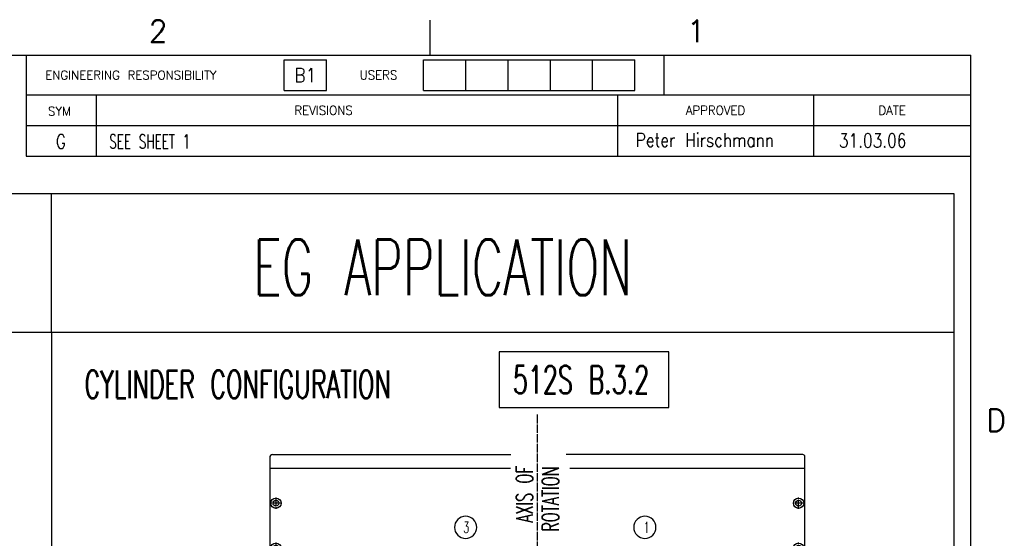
# Model space of a CAD drawing. Extents: x -1763 to 4575, y -3429 to 1051.
# Tile 193 of 193: x 3154 to 4573, y 303 to 1051. Entities that reach past the tile are written whole.
import ezdxf

# ---------------------------------------------------------------- set-up
doc = ezdxf.new("R2010")
doc.units = 0
doc.linetypes.add('DOT_CENTER', pattern=[14, 12, -1, 0, -1])
doc.layers.get('0').update_dxf_attribs({"linetype": 'CONTINUOUS'})
doc.layers.add('1', color=7, linetype='CONTINUOUS')
doc.layers.add('KONTUR', color=7, linetype='CONTINUOUS')
doc.styles.add('CONVERTER_1', font='txt.shx', dxfattribs={"width": 0.81})
doc.styles.add('CONVERTER_11', font='txt.shx', dxfattribs={"width": 0.97875})
doc.styles.add('CONVERTER_2', font='txt.shx', dxfattribs={"width": 0.63})
doc.styles.add('CONVERTER_6', font='txt.shx', dxfattribs={"width": 0.9})
doc.styles.add('CONVERTER_9', font='txt.shx', dxfattribs={"width": 0.970312})

# ---------------------------------------------------------------- blocks, each defined once
blk = doc.blocks.new('TEXT__453', base_point=(-2000, -2800))
at = {"layer": '1', "color": 7, "linetype": 'CONTINUOUS'}
for p, q in [((2500, 800), (3200, 800)), ((3200, 600), (3200, 800)), ((3200, 800), (4500, 800)), ((4500, 800), (4500, -900)), ((2500, 600), (3200, 600)), ((3200, 600), (3200, -2170)), ((3200, 600), (4500, 600))]:
    blk.add_line(p, q, dxfattribs=at)
at = {"layer": '1', "color": 7}
blk.add_lwpolyline([(3844.9, 571.7), (3844.9, 491.7), (4089.3, 491.7), (4089.3, 571.7)], close=True, dxfattribs=at)
at = {"layer": '1', "color": 7, "style": 'CONVERTER_2', "width": 0.63}
for s, height, p in [('EG APPLICATION', 80, (3490.7, 653.6)), ('CYLINDER CONFIGURATION', 40, (3247.6, 505)), ('512S B.3.2', 40, (3864.9, 511.7))]:
    blk.add_text(s, height=height, dxfattribs=at).set_placement(p)
blk = doc.blocks.new('REV', base_point=(395.48, 106.71))
at = {"layer": '1', "color": 1, "linetype": 'CONTINUOUS'}
for p, q in [((395.48, 112.21), (395.48, 106.71)), ((408.07, 112.21), (408.07, 106.71)), ((501.98, 112.21), (501.98, 106.71)), ((537.22, 112.21), (537.22, 106.71)), ((395.48, 106.71), (565.58, 106.71))]:
    blk.add_line(p, q, dxfattribs=at)
at = {"layer": '1', "color": 1, "char_height": 2.5}
for s, insert, attachment_point, style in [('G', (401.71, 109.38), 5, 'CONVERTER_1'), ('SEE SHEET 1', (410.43, 109.38), 4, 'CONVERTER_2'), ('Peter Hirschmann', (505.23, 109.64), 4, 'CONVERTER_1'), ('31.03.06', (541.83, 109.56), 4, 'CONVERTER_1')]:
    blk.add_mtext(s, dxfattribs=dict(at, insert=insert, attachment_point=attachment_point, style=style))
blk = doc.blocks.new('ATA1_S', base_point=(-213.98, -422.25))
at = {"layer": '1', "color": 1, "linetype": 'CONTINUOUS'}
for p, q in [((468.13, 131.26), (468.13, 124.91)), ((395.48, 124.91), (395.48, 117.77)), ((510.27, 124.91), (510.27, 117.77)), ((441.92, 118.56), (441.92, 124.12)), ((441.92, 124.12), (449.54, 124.12)), ((449.54, 118.56), (449.54, 124.12)), ((467, 118.56), (467, 124.12)), ((467, 124.12), (474.62, 124.12)), ((474.62, 118.56), (474.62, 124.12)), ((474.62, 124.12), (482.24, 124.12)), ((482.24, 118.56), (482.24, 124.12)), ((482.24, 124.12), (489.86, 124.12)), ((489.86, 118.56), (489.86, 124.12)), ((489.86, 124.12), (497.48, 124.12)), ((497.48, 118.56), (497.48, 124.12)), ((497.48, 124.12), (505.1, 124.12)), ((505.1, 118.56), (505.1, 124.12)), ((395.48, 117.77), (395.48, 112.21)), ((395.48, 117.77), (408.07, 117.77)), ((408.07, 117.77), (501.98, 117.77)), ((408.07, 117.77), (408.07, 112.21)), ((441.92, 118.56), (449.54, 118.56)), ((467, 118.56), (474.62, 118.56)), ((474.62, 118.56), (482.24, 118.56)), ((482.24, 118.56), (489.86, 118.56)), ((489.86, 118.56), (497.48, 118.56)), ((497.48, 118.56), (505.1, 118.56)), ((501.98, 117.77), (537.22, 117.77)), ((501.98, 117.77), (501.98, 112.21)), ((537.22, 117.77), (565.58, 117.77)), ((537.22, 117.77), (537.22, 112.21)), ((408.07, 112.21), (395.48, 112.21)), ((501.98, 112.21), (408.07, 112.21)), ((537.22, 112.21), (501.98, 112.21)), ((565.58, 112.21), (537.22, 112.21))]:
    blk.add_line(p, q, dxfattribs=at)
at = {"layer": '1', "color": 7, "linetype": 'CONTINUOUS'}
for p in [(-213.78, 124.91), (565.58, -422.25)]:
    blk.add_line(p, (565.58, 124.91), dxfattribs=at)
at = {"layer": '1'}
blk.add_blockref('REV', (395.48, 106.71), dxfattribs=at)
at = {"layer": '1', "color": 1, "style": 'CONVERTER_9', "width": 0.970312}
for s, p in [('ENGINEERING RESPONSIBILITY', (398.9, 120.54)), ('USERS', (455.51, 120.56))]:
    blk.add_text(s, height=1.6, dxfattribs=at).set_placement(p)
at = {"layer": '1', "color": 7, "char_height": 4, "style": 'CONVERTER_11'}
for s, insert, attachment_point in [('2', (419.22, 131.26), 2), ('1', (516.12, 131.26), 2), ('D', (571.93, 59.14), 6)]:
    blk.add_mtext(s, dxfattribs=dict(at, insert=insert, attachment_point=attachment_point))
at = {"layer": '1', "color": 1, "attachment_point": 5}
for s, insert, char_height, style in [('B1', (445.73, 121.34), 2.5, 'CONVERTER_6'), ('SYM', (401.45, 114.84), 1.6, 'CONVERTER_9'), ('REVISIONS', (449.02, 114.99), 1.6, 'CONVERTER_9'), ('APPROVED', (519.6, 114.99), 1.6, 'CONVERTER_9'), ('DATE', (551.4, 114.99), 1.6, 'CONVERTER_9')]:
    blk.add_mtext(s, dxfattribs=dict(at, insert=insert, char_height=char_height, style=style))
blk = doc.blocks.new('MANIPULATOR_TOPVIEW__658', base_point=(1892.2, 3670.6))
at = {"layer": '1', "color": 7, "linetype": 'CONTINUOUS'}
for p, q in [((3514.5, 419.5), (3514.5, 167)), ((4285.5, 403.5), (4201.4, 403.5)), ((3619.8, 267.5), (3725.3, 267.5)), ((4074.7, 267.5), (4180.2, 267.5)), ((4265.5, -214), (4265.5, 190.8)), ((3514.5, 167), (3534.5, 167)), ((4265.5, 167), (4285.5, 167)), ((3517.5, -214), (3531.5, -214)), ((4265.5, -214), (4282.5, -214))]:
    blk.add_line(p, q, dxfattribs=at)
at = {"layer": '1', "color": 1, "linetype": 'DOT_CENTER'}
for p, q in [((3523.5, 361.8), (3523.5, 345.3)), ((4276.5, 345.3), (4276.5, 361.8)), ((3531.7, 353.5), (3515.2, 353.5)), ((4284.8, 353.5), (4268.3, 353.5)), ((3531.7, 288.5), (3515.2, 288.5)), ((3523.5, 296.8), (3523.5, 280.3)), ((4284.8, 288.5), (4268.3, 288.5)), ((4276.5, 280.3), (4276.5, 296.8)), ((3523.5, 231.8), (3523.5, 215.3)), ((4276.5, 215.3), (4276.5, 231.8)), ((3531.7, 223.5), (3515.2, 223.5)), ((4284.8, 223.5), (4268.3, 223.5))]:
    blk.add_line(p, q, dxfattribs=at)
at = {"layer": '1', "color": 7, "linetype": 'CONTINUOUS'}
for centre, radius in [((3523.5, 353.5), 7.5), ((3523.5, 353.5), 4.2), ((4276.5, 353.5), 7.5), ((4276.5, 353.5), 4.2), ((3523.5, 288.5), 7.5), ((3523.5, 288.5), 4.2), ((4276.5, 288.5), 7.5), ((4276.5, 288.5), 4.2), ((3523.5, 223.5), 7.5), ((3523.5, 223.5), 4.2), ((4276.5, 223.5), 7.5), ((4276.5, 223.5), 4.2)]:
    blk.add_circle(centre, radius, dxfattribs=at)
for centre, radius, start, end in [((4282.5, 420.5), 3, 0, 90), ((3619.8, 181.8), 85.7, 90, 173.9096), ((4180.2, 181.8), 85.7, 6.0904, 90), ((3517.5, -211), 3, 180, -90), ((3531.5, -211), 3, -90, 0), ((4282.5, -211), 3, -90, 0)]:
    blk.add_arc(centre, radius, start, end, dxfattribs=at)
at = {"layer": 'KONTUR', "color": 7, "linetype": 'CONTINUOUS'}
for p, q in [((3518.5, 423.5), (3861.9, 423.5)), ((4282.5, 423.5), (3941.7, 423.5)), ((4285.5, -9.3), (4285.5, 420.5)), ((3861.4, 403.5), (3514.5, 403.5)), ((4201.4, 403.5), (3946.9, 403.5)), ((3534.5, 190.8), (3534.5, 135.8)), ((3514.5, 6.1), (3514.5, 167)), ((3534.5, 135.8), (3534.5, -211)), ((3514.5, 6.1), (3514.5, -211)), ((4285.5, -211), (4285.5, -9.3))]:
    blk.add_line(p, q, dxfattribs=at)
blk.add_arc((3518.5, 419.5), 4, 90, 180, dxfattribs=at)
blk = doc.blocks.new('TEXT__660', base_point=(3432.3, 320))
at = {"layer": '1', "color": 1}
for points in [[(3796.7, 302.7), (3796.7, 302.7, 0.414214), (3812.7, 318.7), (3812.7, 318.7, 0.414214), (3796.7, 334.7), (3796.7, 334.7, 0.414214), (3780.7, 318.7), (3780.7, 318.7, 0.414214)], [(4055, 302.7), (4055, 302.7, 0.414214), (4071, 318.7), (4071, 318.7, 0.414214), (4055, 334.7), (4055, 334.7, 0.414214), (4039, 318.7), (4039, 318.7, 0.414214)], [(3951.7, 258.7), (3951.7, 258.7, 0.414214), (3967.7, 274.7), (3967.7, 274.7, 0.414214), (3951.7, 290.7), (3951.7, 290.7, 0.414214), (3935.7, 274.7), (3935.7, 274.7, 0.414214)], [(3569.7, -35.3), (3569.7, -35.3, 0.414214), (3585.7, -19.3), (3585.7, -19.3, 0.414214), (3569.7, -3.3), (3569.7, -3.3, 0.414214), (3553.7, -19.3), (3553.7, -19.3, 0.414214)], [(4228, -36.3), (4228, -36.3, 0.414214), (4242.8, -21.6), (4242.8, -19, 0.414214), (4228, -4.3), (4228, -4.3, 0.414214), (4213.3, -19), (4213.3, -21.6, 0.414214)], [(3569.7, -165.3), (3569.7, -165.3, 0.414214), (3585.7, -149.3), (3585.7, -149.3, 0.414214), (3569.7, -133.3), (3569.7, -133.3, 0.414214), (3553.7, -149.3), (3553.7, -149.3, 0.414214)], [(4226.4, -166.3), (4226.4, -166.3, 0.414214), (4239.4, -153.3), (4239.4, -147.4, 0.414214), (4226.4, -134.3), (4226.4, -134.3, 0.414214), (4213.3, -147.4), (4213.3, -153.3, 0.414214)], [(3569.7, -295.3), (3569.7, -295.3, 0.414214), (3585.7, -279.3), (3585.7, -279.3, 0.414214), (3569.7, -263.3), (3569.7, -263.3, 0.414214), (3553.7, -279.3), (3553.7, -279.3, 0.414214)], [(4228, -296.3), (4228, -296.3, 0.414214), (4242.8, -281.6), (4242.8, -279, 0.414214), (4228, -264.3), (4228, -264.3, 0.414214), (4213.3, -279), (4213.3, -281.6, 0.414214)], [(3796.7, -529.3), (3796.7, -529.3, 0.414214), (3812.7, -513.3), (3812.7, -513.3, 0.414214), (3796.7, -497.3), (3796.7, -497.3, 0.414214), (3780.7, -513.3), (3780.7, -513.3, 0.414214)], [(3926.7, -529.3), (3926.7, -529.3, 0.414214), (3942.7, -513.3), (3942.7, -513.3, 0.414214), (3926.7, -497.3), (3926.7, -497.3, 0.414214), (3910.7, -513.3), (3910.7, -513.3, 0.414214)], [(4056.7, -529.3), (4056.7, -529.3, 0.414214), (4072.7, -513.3), (4072.7, -513.3, 0.414214), (4056.7, -497.3), (4056.7, -497.3, 0.414214), (4040.7, -513.3), (4040.7, -513.3, 0.414214)]]:
    blk.add_lwpolyline(points, format="xyb", close=True, dxfattribs=at)
at = {"layer": '1', "color": 1, "style": 'CONVERTER_2', "width": 0.63}
for s, p in [('3', (3793.3, 310.7)), ('1', (4053.3, 310.7)), ('2', (3948.3, 266.7)), ('4', (3566.3, -27.3)), ('12', (4221.3, -28.3)), ('5', (3566.3, -157.3)), ('11', (4221.3, -158.3)), ('6', (3566.3, -287.3)), ('10', (4221.3, -288.3)), ('7', (3793.3, -521.3)), ('8', (3923.3, -521.3)), ('9', (4053.3, -521.3))]:
    blk.add_text(s, height=16, dxfattribs=at).set_placement(p)
at = {"layer": '1', "color": 1, "char_height": 24, "attachment_point": 7, "rotation": 90, "style": 'CONVERTER_2'}
for s, insert in [('ROTATION', (3931, 312.5)), ('AXIS OF', (3893.7, 325.6))]:
    blk.add_mtext(s, dxfattribs=dict(at, insert=insert))
blk = doc.blocks.new('TH_B__661', base_point=(3631.73, -372.51))
at = {"layer": '1', "color": 1, "linetype": 'DOT_CENTER'}
blk.add_line((3900, 481.25), (3900, -505.07), dxfattribs=at)
at = {"layer": '1'}
for name, p in [('TEXT__660', (3432.32, 320)), ('MANIPULATOR_TOPVIEW__658', (1892.21, 3670.62))]:
    blk.add_blockref(name, p, dxfattribs=at)
blk = doc.blocks.new('GEOMETRY__662', base_point=(13747.8, 2238.7))
blk.add_blockref('TH_B__661', (3631.7, -372.5))
blk = doc.blocks.new('D-E6978-60041-1S11B__663', base_point=(13971.2, 2424.9))
at = {"layer": '1'}
blk.add_blockref('GEOMETRY__662', (13747.8, 2238.7), dxfattribs=at)

msp = doc.modelspace()

# ---------------------------------------------------------------- block references
msp.add_blockref('D-E6978-60041-1S11B__663', (13971.2, 2424.9))
at = {"layer": '1', "xscale": 8, "yscale": 8, "zscale": 8}
msp.add_blockref('ATA1_S', (-1711.9, -3378), dxfattribs=at)
at = {"layer": '1'}
msp.add_blockref('TEXT__453', (-2000, -2800), dxfattribs=at)

doc.saveas('drawing.dxf')
